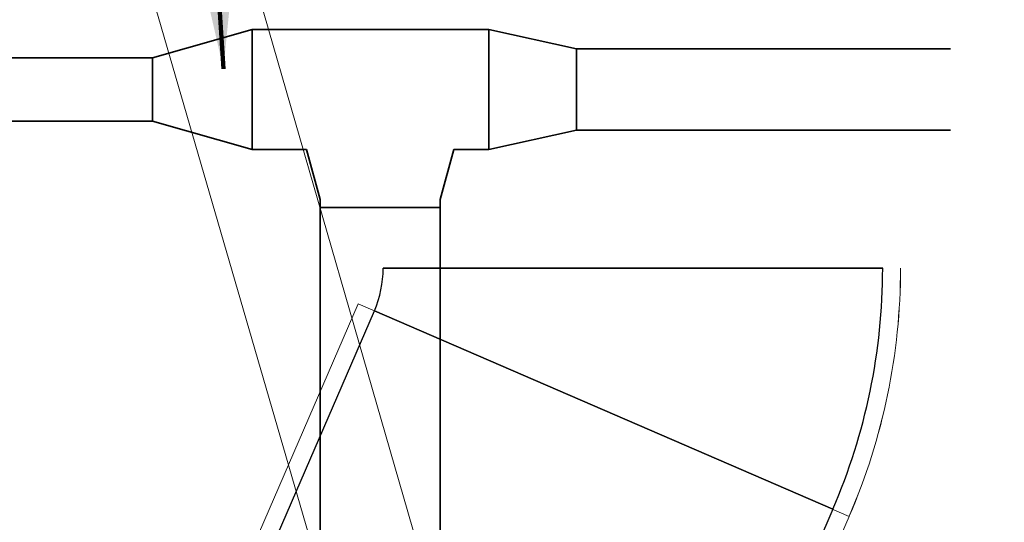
# Model space of a CAD drawing. Header units: millimetres. Extents: x 504675 to 860349, y -23215 to 63575.
# Tile 171 of 177: x 586254 to 587633, y 39834 to 40538. Entities that reach past the tile are written whole.
import ezdxf

# ---------------------------------------------------------------- set-up
doc = ezdxf.new("R2010")
doc.units = ezdxf.units.MM
doc.header["$LTSCALE"] = 10
doc.header["$PDMODE"] = 35
doc.header["$PDSIZE"] = -1000
doc.linetypes.add('LEVEL-F-OVERALL LAYOUT$0$HIDDEN', pattern=[0.375, 0.25, -0.125])
doc.layers.get('0').update_dxf_attribs({"linetype": 'CONTINUOUS'})
doc.layers.get('Defpoints').update_dxf_attribs({"color": 253, "linetype": 'CONTINUOUS'})
for name, color, linetype, lineweight in [('ARCH', 8, 'CONTINUOUS', 0), ('Ceiling', 35, 'CONTINUOUS', 5), ('DIM', 8, 'CONTINUOUS', 15), ('Duct Insulations', 8, 'CONTINUOUS', 13), ('F-RETAIL ANNO-TEXT', 7, 'CONTINUOUS', 9), ('V-DUCT', 4, 'CONTINUOUS', 25)]:
    doc.layers.add(name, color=color, linetype=linetype, lineweight=lineweight)
doc.layers.add('LEVEL-F-OVERALL LAYOUT$0$DASH1L', color=8, linetype='LEVEL-F-OVERALL LAYOUT$0$HIDDEN')
doc.layers.add('P-PIPE', color=1, linetype='CONTINUOUS', lineweight=35, true_color=0xff0000)
doc.styles.add('2 Arial_regular_annotative', font='arial.ttf', dxfattribs={"width": 0.8, "height": 2})
doc.styles.get("Standard").update_dxf_attribs({"font": 'verdana.ttf'})
doc.dimstyles.new('A-DIM-2-ANNOTATIVE', dxfattribs={"dimtxt": 2, "dimasz": 1.5, "dimexe": 1, "dimexo": 1, "dimgap": 0.5, "dimtad": 1, "dimdec": 0, "dimrnd": 5, "dimzin": 0, "dimdsep": 46, "dimtxsty": '2 Arial_regular_annotative', "dimblk": 'OBLIQUE', "dimcen": 0, "dimdle": 1, "dimclrd": 256, "dimclre": 256, "dimadec": 0, "dimazin": 0, "dimtfac": 1, "dimtdec": 0, "dimtix": 1, "dimtmove": 2, "dimatfit": 3, "dimfxl": 2, "dimtolj": 1, "dimtzin": 0, "dimlwd": -1, "dimlwe": -1, "dimarcsym": 1})
doc.dimstyles.new('LBF 50', dxfattribs={"dimscale": 25, "dimtxt": 1.75, "dimasz": 1.75, "dimexe": 1, "dimexo": 1, "dimgap": 1, "dimtad": 1, "dimdec": 0, "dimrnd": 5, "dimzin": 12, "dimdsep": 46, "dimtxsty": 'Standard', "dimblk": 'CLOSEDBLANK', "dimcen": 0, "dimclrd": 256, "dimclre": 256, "dimclrt": 256, "dimadec": 0, "dimazin": 3, "dimtfac": 1, "dimtdec": 0, "dimtofl": 0, "dimtmove": 0, "dimatfit": 3, "dimldrblk": 'CLOSEDBLANK', "dimfxl": 0.18, "dimtolj": 1, "dimtzin": 0, "dimlwd": -1, "dimlwe": -1, "dimarcsym": 0})
doc.dimstyles.new('STANDARD$7', dxfattribs={"dimtxt": 4, "dimasz": 7, "dimexe": 1, "dimexo": 3, "dimgap": 1, "dimtad": 1, "dimdec": 0, "dimzin": 0, "dimdsep": 46, "dimlunit": 4, "dimtxsty": 'Standard', "dimcen": 0.09375, "dimadec": 0, "dimazin": 0, "dimtfac": 1, "dimtdec": 4, "dimtofl": 0, "dimtmove": 1, "dimatfit": 3, "dimfxl": 4, "dimfxlon": 1, "dimfrac": 2, "dimtolj": 1, "dimtzin": 0, "dimarcsym": 0})

# ---------------------------------------------------------------- blocks, each defined once
blk = doc.blocks.new('_ClosedBlank')
at = {"color": 0, "linetype": 'ByBlock', "lineweight": -2}
for p, q in [((-1, 0.167), (0, 0)), ((-1, 0.167), (-1, -0.167)), ((0, 0), (-1, -0.167))]:
    blk.add_line(p, q, dxfattribs=at)
blk = doc.blocks.new('*D33')
at = {"layer": 'Defpoints', "color": 0, "ltscale": 0.25, "transparency": 16777216}
for p in [(595852.7, 43748), (595913.1, 40772.7), (570901.9, 40264.5)]:
    blk.add_point(p, dxfattribs=at)
at = {"layer": 'DIM', "ltscale": 0.25}
for p, q in [((595912.6, 40797.7), (595852.1, 43773)), ((570885.1, 43240.7), (595808.9, 43747.1)), ((570901.3, 40289.5), (570840.9, 43264.8))]:
    blk.add_line(p, q, dxfattribs=at)
at = {"layer": 'DIM', "ltscale": 0.25, "xscale": 43.75, "yscale": 43.75, "zscale": 43.75}
for p, rotation in [((595852.7, 43748), 1.163967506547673), ((570841.4, 43239.8), 181.1639675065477)]:
    blk.add_blockref('_ClosedBlank', p, dxfattribs=dict(at, rotation=rotation))
at = {"layer": 'DIM', "ltscale": 0.25, "insert": (583346.1, 43541.7), "char_height": 43.75, "attachment_point": 5, "rotation": 1.164}
blk.add_mtext('\\A1;25015', dxfattribs=at)
blk = doc.blocks.new('ARCH')
at = {"layer": 'LEVEL-F-OVERALL LAYOUT$0$DASH1L'}
h = blk.add_hatch(dxfattribs=at)
h.set_pattern_fill('ANGLE', color=8, scale=10, angle=352.0664)
h.set_pattern_definition([(352.0664444, (-404119.055, 373340.98), (9.6410197, 69.1814516), [50.8, -19.05]), (82.0664444, (-404119.055, 373340.98), (-69.1814516, 9.6410197), [50.8, -19.05])])
edge = h.paths.add_edge_path(flags=16)
edge.add_line((572074.7, 35847.1), (602196.9, 29528.2))
edge.add_line((602196.9, 29528.2), (599472.6, 39352))
edge.add_arc((597545.4, 38817.5), 2000, 15.4994, 89.9984)
edge.add_line((597545.4, 40817.5), (573256.1, 40817.5))
edge.add_arc((576210.3, 22394.2), 18658.7, 99.10996, 106.69033)
edge.add_line((570851.6, 40266.8), (572074.7, 35847.1))
h.paths.add_polyline_path([(583373.8, 40816), (583374.1, 40875), (586424.1, 40859.1), (586423.9, 40816)], flags=16)
h.paths.add_polyline_path([(600840.9, 34605.1), (600792.8, 34591.5), (599498, 39260.6), (599546.1, 39274.3)])
h.paths.add_polyline_path([(587210.4, 32671.8), (587195, 32598.4), (582693, 33542.8), (582708.4, 33616.2)])
edge = h.paths.add_edge_path()
edge.add_line((572071.7, 35387.9), (601863.3, 29138.4))
edge.add_arc((601986.5, 29725.6), 600, 258.1526, 375.4994)
edge.add_line((602564.7, 29886), (599906.3, 39472.3))
edge.add_arc((597545.4, 38817.5), 2450, 15.4994, 89.9984)
edge.add_line((597545.4, 41267.5), (573220.5, 41267.5))
edge.add_arc((576210.3, 22394.2), 19108.7, 99.00183, 106.23582)
edge.add_arc((571035.5, 40164.8), 600, 106.2358, 195.469)
edge.add_line((570457.2, 40004.7), (571616.6, 35815.1))
edge.add_arc((572194.9, 35975.1), 600, 195.469, 258.1526)
h.paths.add_polyline_path([(587210.4, 32671.8), (587195.4, 32600.5), (587195.4, 32600.5)])
blk = doc.blocks.new('V_Rectangular_Elbow_With Vanes_ - V_Elbow-21104905-Level C OVERALL KITCHEN')
at = {"layer": 'V-DUCT', "color": 150, "true_color": 0x0080ff}
for p, q in [((597761.4, -194404.4), (598403.9, -194126.4)), ((598403.9, -194126.4), (597761.4, -194404.4)), ((598403.9, -194126.4), (598403.9, -194126.4)), ((597761.4, -194404.4), (597761.4, -194404.4)), ((597773.8, -194464), (597773.8, -194464)), ((597773.8, -194464), (598473.8, -194464)), ((598473.8, -194464), (597773.8, -194464)), ((598473.8, -194464), (598473.8, -194464))]:
    blk.add_line(p, q, dxfattribs=at)
for radius in [850, 850, 150, 150]:
    blk.add_arc((597623.8, -194464), radius, 360, 23.4, dxfattribs=at)
blk = doc.blocks.new('hvac')
at = {"layer": 'Duct Insulations', "color": 150, "true_color": 0x0080ff}
for p, q in [((596729, -194893.1), (596271.8, -195949.5)), ((597417.3, -195191), (596729, -194893.1)), ((596729, -194893.1), (597417.3, -195191)), ((596729, -194893.1), (597417.3, -195191)), ((597417.3, -195191), (596729, -194893.1)), ((596960.2, -196247.3), (597417.3, -195191)), ((597417.3, -195191), (597417.3, -195191))]:
    blk.add_line(p, q, dxfattribs=at)
for centre in [(596614.3, -194843.4), (596614.2, -194843.4)]:
    blk.add_arc(centre, 875, 336.6, 0, dxfattribs=at)
at = {"layer": 'V-DUCT', "color": 150, "true_color": 0x0080ff}
for p, q in [((596294.8, -195959.4), (596751.9, -194903)), ((596751.9, -194903), (597394.3, -195181)), ((597394.3, -195181), (596751.9, -194903)), ((597394.3, -195181), (596937.2, -196237.4))]:
    blk.add_line(p, q, dxfattribs=at)
at = {"layer": 'V-DUCT', "color": 150, "true_color": 0x0080ff, "rotation": 336.5999999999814}
blk.add_blockref('V_Rectangular_Elbow_With Vanes_ - V_Elbow-21104905-Level C OVERALL KITCHEN', (125373.2, 220971.8), dxfattribs=at)
blk = doc.blocks.new('_OBLIQUE')
at = {"color": 0, "linetype": 'ByBlock', "lineweight": -2}
for p, q in [((-0.5, -0.5), (0.5, 0.5)), ((0, 0), (0, 0))]:
    blk.add_line(p, q, dxfattribs=at)
blk = doc.blocks.new('sprinkler')
at = {"layer": 'F-RETAIL ANNO-TEXT', "color": 5}
blk.add_leader([(804944.2, -414510.6), (808084.3, -415409.2), (808649.3, -415409.2)], dimstyle='A-DIM-2-ANNOTATIVE', override={"dimscale": 0, "dimasz": 150, "dimtad": 0, "dimclrd": 5}, dxfattribs=at)

msp = doc.modelspace()

# ---------------------------------------------------------------- linework, layer by layer
at = {"layer": 'Ceiling', "color": 1, "ltscale": 0.25}
for p, q in [((588776.8, 32526.6), (586423.9, 40623.5)), ((586573.9, 40622.4), (588923.6, 32496))]:
    msp.add_line(p, q, dxfattribs=at)
at = {"layer": 'P-PIPE', "color": 1, "true_color": 0xff0000}
for p, q in [((586579.5, 40524.1), (586439.8, 40484.4)), ((586910.9, 40524.1), (586579.5, 40524.1)), ((586579.5, 40355.8), (586579.5, 40524.1)), ((586579.5, 40524.1), (586579.5, 40355.8)), ((586910.9, 40355.8), (586910.9, 40524.1)), ((586910.9, 40524.1), (586910.9, 40355.8)), ((587033.6, 40497.1), (586910.9, 40524.1)), ((587558, 40497.1), (587033.6, 40497.1)), ((587033.6, 40497.1), (587033.6, 40382.8)), ((586439.8, 40484.4), (585955.6, 40484.4)), ((586439.8, 40484.4), (586439.8, 40395.5)), ((585955.6, 40395.5), (586439.8, 40395.5)), ((586439.8, 40395.5), (586579.5, 40355.8)), ((586910.9, 40355.8), (587033.6, 40382.8)), ((587033.6, 40382.8), (587558, 40382.8)), ((586579.5, 40355.8), (586655.2, 40355.8)), ((586655.2, 40355.8), (586674.5, 40286)), ((586862.1, 40355.8), (586842.8, 40286)), ((586862.1, 40355.8), (586910.9, 40355.8)), ((586674.5, 40286), (586674.5, 39046.7)), ((586842.8, 39046.7), (586842.8, 40286)), ((586674.5, 40274.6), (586842.8, 40274.6)), ((586674.5, 40274.6), (586842.8, 40274.6)), ((586842.8, 40274.6), (586674.5, 40274.6))]:
    msp.add_line(p, q, dxfattribs=at)
at = {"layer": 'P-PIPE', "color": 1, "true_color": 0xff0000, "const_width": 0.1, "flags": 128}
msp.add_lwpolyline([(587558, 40497.2), (587558, 40382.8)], dxfattribs=at)

# ---------------------------------------------------------------- block references
for name, p in [('sprinkler', (-217482.8, 455159.9)), ('hvac', (-10001.4, 235033.1)), ('hvac', (-10001.4, 235033.1))]:
    msp.add_blockref(name, p)
at = {"layer": 'ARCH'}
msp.add_blockref('ARCH', (0, 0), dxfattribs=at)

# ---------------------------------------------------------------- texts
at = {"insert": (571121.3, 40683, 0), "char_height": 100, "attachment_point": 1}
msp.add_mtext_dynamic_manual_height_columns('\\pi562.36683;600x600\\P\\pi285.30168;CHILLED WATER \\P\\pi302.05789;CASSETTE UNIT\\P\\pi638.49174;1.0 TR ', width=1712.511, gutter_width=10, heights=[0], dxfattribs=at)

# ---------------------------------------------------------------- dimensions: what is measured, and where the dimension line sits
at = {"layer": 'DIM', "color": 1, "ltscale": 0.25}
dim = msp.add_aligned_dim(p1=(570901.9, 40264.5), p2=(595913.1, 40772.7), distance=2975.9, dimstyle='LBF 50', override={"dimtmove": 1}, dxfattribs=at)
dim.commit()
dim.dimension.update_dxf_attribs({"geometry": '*D33', "text_midpoint": (583346.1, 43541.7)})

# ---------------------------------------------------------------- leaders
at = {"lineweight": 5}
msp.add_leader([(586539, 40468.9), (586414.5, 42424.3), (587629.9, 42424.3)], dimstyle='STANDARD$7', override={"dimscale": 20, "dimtxt": 2, "dimasz": 5, "dimexo": 1, "dimtad": 0, "dimzin": 12, "dimcen": 0, "dimclre": 256, "dimazin": 3, "dimlwd": 65535, "dimlwe": 65535}, dxfattribs=at)
msp.add_leader([(586539, 40468.9), (586414.5, 42424.3), (587629.9, 42424.3)], dimstyle='STANDARD$7', override={"dimscale": 20, "dimtxt": 2, "dimasz": 5, "dimexo": 1, "dimtad": 0, "dimzin": 12, "dimcen": 0, "dimclre": 256, "dimazin": 3, "dimlwd": 65535, "dimlwe": 65535}, dxfattribs=at)

doc.saveas('drawing.dxf')
